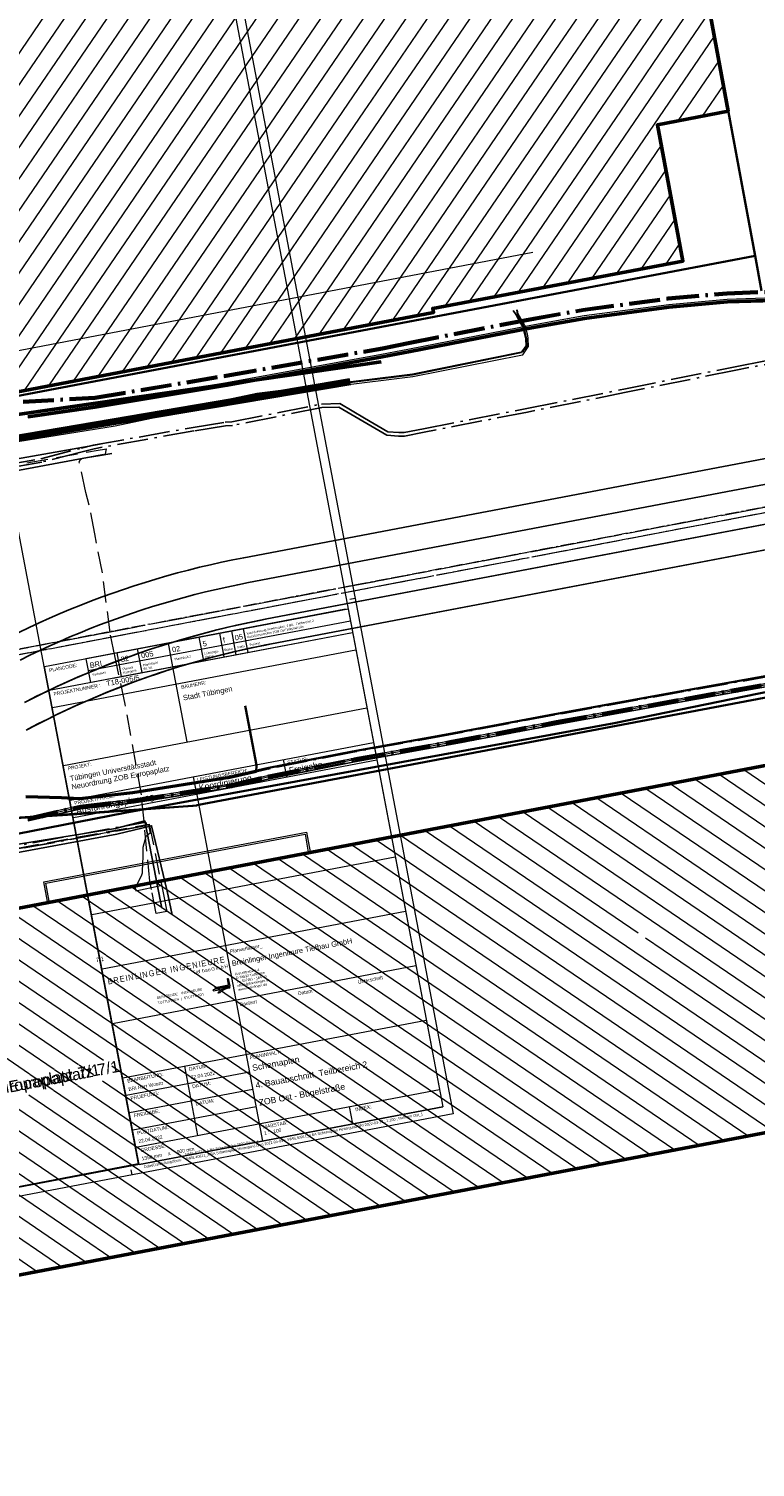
# Model space of a CAD drawing. Extents: x 3503752 to 3504470, y 5375172 to 5375556.
# Tile 71 of 77: x 3504327 to 3504368, y 5375370 to 5375452. Entities that reach past the tile are written whole.
import ezdxf

# ---------------------------------------------------------------- set-up
doc = ezdxf.new("R2010")
doc.units = 0
doc.header["$MEASUREMENT"] = 0
for name, pattern in [('2', [3.4, 1.2, -0.5, 1.2, -0.5]), ('202', [2.64, 1.75, -0.38, 0.13, -0.38]), ('239', [2.09, 0.75, -0.18, 0.75, -0.18, 0.05, -0.18]), ('38', [5.5, 4, -0.5, 0.5, -0.5]), ('85', [2.7501, 2.0001, -0.25, 0.25, -0.25])]:
    doc.linetypes.add(name, pattern=pattern)
for name, color, linetype in [('$_LISY_$_TMP', 7, 'Continuous'), ('1WB_LICHT_KSR', 7, 'Continuous'), ('2WP_TELEKO_WEITE', 7, 'Continuous'), ('4WB_BELEUCHTUNG', 7, 'Continuous'), ('4WB_BESTAND_1_BA', 7, 'Continuous'), ('4WB_FW_KABEL', 7, 'Continuous'), ('4WB_FW_LEITUNG', 7, 'Continuous'), ('4WB_FW_SCHUTZROH', 7, 'Continuous'), ('4WB_KANALISATION', 7, 'Continuous'), ('4WB_ST_NS', 7, 'Continuous'), ('4WB_SWT_KABEL_TK', 7, 'Continuous'), ('4WP_KANCAD', 7, 'Continuous'), ('_4WP_DB_KAB_ABBR', 7, 'Continuous'), ('_4WP_KANCAD', 7, 'Continuous'), ('_4WP_TELEKOM', 7, 'Continuous'), ('_OST_1__CLIPPING', 7, 'Continuous'), ('_OST_1STEMPEL1', 7, 'Continuous'), ('_PLANUNGSTRBAHN', 7, 'Continuous'), ('AUSSCHNITT_OST_1', 7, 'Continuous'), ('K_FLURSTUECKE', 7, 'Continuous'), ('K_GEBAEUDE', 7, 'Continuous'), ('K_HAUSNUMMER', 7, 'Continuous'), ('K_SCHRAFFUR', 7, 'Continuous'), ('V_FAHRBAHNRAND', 7, 'Continuous'), ('V_GEB_UDE', 7, 'Continuous'), ('V_LICHTSCHACHT', 7, 'Continuous'), ('WB_HAUSNUMMERN', 7, 'Continuous')]:
    doc.layers.add(name, color=color, linetype=linetype)
doc.styles.add('462', font='ARIAL.TTF', dxfattribs={"width": 0.75, "height": 0.25})
doc.styles.add('466', font='ARIAL.TTF', dxfattribs={"height": 0.65})
doc.styles.add('467', font='ARIAL.TTF', dxfattribs={"height": 0.65})
doc.styles.add('558', font='ARIAL.TTF', dxfattribs={"height": 0.2})
doc.styles.add('559', font='ARIAL.TTF', dxfattribs={"height": 0.2})
doc.styles.add('560', font='ARIAL.TTF', dxfattribs={"height": 0.35})
doc.styles.add('561', font='ARIAL.TTF', dxfattribs={"height": 0.2})
doc.styles.add('562', font='ARIAL.TTF', dxfattribs={"height": 0.35})
doc.styles.add('563', font='ARIAL.TTF', dxfattribs={"height": 0.15})
doc.styles.add('564', font='ARIAL.TTF', dxfattribs={"height": 0.3})
doc.styles.add('565', font='ARIAL.TTF', dxfattribs={"height": 0.13})
doc.styles.add('566', font='ARIAL.TTF', dxfattribs={"height": 0.2})
doc.styles.add('567', font='ARIAL.TTF', dxfattribs={"height": 0.2})
doc.styles.add('568', font='ARIAL.TTF', dxfattribs={"width": 0.8, "height": 0.14})
doc.styles.add('569', font='ARIAL.TTF', dxfattribs={"width": 0.8, "height": 0.14})
doc.styles.add('570', font='ARIAL.TTF', dxfattribs={"width": 0.8, "height": 0.34})
doc.styles.add('571', font='ARIAL.TTF', dxfattribs={"width": 0.8, "height": 0.34})
doc.styles.add('572', font='ARIAL.TTF', dxfattribs={"width": 0.8, "height": 0.192})
doc.styles.add('573', font='ARIAL.TTF', dxfattribs={"height": 0.3})

# ---------------------------------------------------------------- blocks, each defined once
blk = doc.blocks.new('_X73')
at = {"color": 252, "linetype": 'Continuous', "lineweight": 13}
for p, q in [((30.509, 5.758), (22.832, -5.5)), ((31.898, 6.02), (24.223, -5.235)), ((33.287, 6.283), (25.615, -4.97)), ((26.342, 4.972), (8.717, -20.876)), ((27.731, 5.234), (10.108, -20.611)), ((29.12, 5.496), (21.441, -5.765)), ((33.927, 5.445), (27.006, -4.705)), ((22.174, 4.185), (4.543, -21.672)), ((23.563, 4.447), (5.934, -21.407)), ((24.953, 4.71), (7.325, -21.142)), ((19.396, 3.661), (1.761, -22.202)), ((20.785, 3.923), (3.152, -21.937)), ((18.007, 3.399), (13.544, -3.146)), ((34.192, 4.059), (28.397, -4.439)), ((16.618, 3.136), (-1.022, -22.733)), ((13.84, 2.612), (-0.864, -18.952)), ((15.229, 2.874), (-0.37, -20.001)), ((34.456, 2.672), (29.788, -4.174)), ((9.672, 1.826), (-6.139, -21.362)), ((11.061, 2.088), (-3.646, -19.482)), ((12.45, 2.35), (-2.255, -19.217)), ((5.505, 1.039), (-9.45, -20.893)), ((6.894, 1.301), (-8.918, -21.887)), ((8.283, 1.563), (-7.528, -21.624)), ((34.721, 1.286), (31.179, -3.909)), ((36.913, 0.95), (33.962, -3.379)), ((38.304, 1.214), (35.353, -3.113)), ((39.694, 1.478), (36.744, -2.848)), ((4.116, 0.777), (-6.299, -14.497)), ((35.523, 0.686), (32.571, -3.644)), ((40.348, 0.662), (37.42, -3.631)), ((40.606, -0.735), (29.765, -16.634)), ((40.864, -2.132), (31.154, -16.371)), ((13.544, -3.146), (13.44, -3.299)), ((35.353, -3.113), (33.616, -5.661)), ((36.744, -2.848), (35.007, -5.396)), ((13.44, -3.299), (0.369, -22.468)), ((31.179, -3.909), (29.442, -6.457)), ((32.571, -3.644), (30.833, -6.192)), ((33.962, -3.379), (32.224, -5.927)), ((37.42, -3.631), (36.398, -5.131)), ((41.122, -3.529), (38.796, -6.939)), ((27.006, -4.705), (25.268, -7.252)), ((28.397, -4.439), (26.66, -6.987)), ((29.788, -4.174), (28.051, -6.722)), ((22.832, -5.5), (21.297, -7.751)), ((24.223, -5.235), (22.486, -7.783)), ((25.615, -4.97), (23.877, -7.518)), ((33.616, -5.661), (25.596, -17.422)), ((35.007, -5.396), (26.986, -17.159)), ((36.398, -5.131), (28.375, -16.896)), ((41.38, -4.925), (40.189, -6.671)), ((21.033, -6.364), (11.499, -20.346)), ((21.441, -5.765), (21.033, -6.364)), ((29.442, -6.457), (21.237, -18.49)), ((30.833, -6.192), (22.628, -18.224)), ((32.224, -5.927), (24.02, -17.959)), ((41.637, -6.322), (41.582, -6.403)), ((25.268, -7.252), (17.064, -19.285)), ((26.66, -6.987), (18.455, -19.02)), ((28.051, -6.722), (19.846, -18.755)), ((21.297, -7.751), (12.89, -20.081)), ((22.486, -7.783), (14.281, -19.816)), ((23.877, -7.518), (15.672, -19.55)), ((37.864, -8.306), (32.544, -16.108)), ((38.124, -9.699), (33.933, -15.845)), ((38.385, -11.093), (35.323, -15.582)), ((38.645, -12.486), (36.713, -15.32)), ((38.905, -13.879), (38.102, -15.057))]:
    blk.add_line(p, q, dxfattribs=at)
blk = doc.blocks.new('_X74')
at = {"color": 252, "linetype": 'Continuous', "lineweight": 13}
for p, q in [((48.007, 9.16), (71.883, -7.077)), ((43.841, 8.366), (54.884, 0.856)), ((45.23, 8.63), (69.105, -7.606)), ((46.618, 8.895), (70.494, -7.341)), ((39.675, 7.571), (50.717, 0.061)), ((41.064, 7.836), (52.106, 0.326)), ((42.453, 8.101), (53.495, 0.591)), ((35.509, 6.776), (59.38, -9.458)), ((36.898, 7.041), (60.769, -9.193)), ((38.287, 7.306), (50.353, -0.9)), ((29.955, 5.716), (53.823, -10.516)), ((31.343, 5.981), (55.212, -10.252)), ((32.732, 6.246), (42.029, -0.077)), ((34.121, 6.511), (57.991, -9.722)), ((25.789, 4.921), (49.655, -11.31)), ((27.178, 5.186), (51.044, -11.045)), ((28.566, 5.451), (52.434, -10.781)), ((21.623, 4.126), (45.487, -12.103)), ((23.012, 4.391), (46.877, -11.839)), ((24.4, 4.656), (48.266, -11.574)), ((17.457, 3.331), (41.32, -12.897)), ((18.846, 3.596), (42.709, -12.633)), ((20.234, 3.861), (44.098, -12.368)), ((13.291, 2.536), (24.082, -4.802)), ((14.68, 2.801), (25.471, -4.538)), ((16.069, 3.066), (26.86, -4.273)), ((9.125, 1.741), (32.984, -14.484)), ((10.514, 2.006), (21.962, -5.779)), ((11.903, 2.271), (22.693, -5.067)), ((4.959, 0.946), (28.816, -15.278)), ((6.348, 1.211), (30.206, -15.014)), ((7.737, 1.476), (11.863, -1.33)), ((0.794, 0.151), (11.734, -7.289)), ((2.182, 0.416), (26.038, -15.807)), ((3.571, 0.681), (27.427, -15.543)), ((0.113, -0.595), (10.32, -7.537)), ((42.438, -0.355), (56.601, -9.987)), ((11.876, -1.338), (31.595, -14.749)), ((0.377, -1.984), (8.931, -7.802)), ((0.641, -3.373), (7.542, -8.066)), ((24.082, -4.802), (25.412, -5.707)), ((25.471, -4.538), (26.801, -5.442)), ((26.86, -4.273), (27.256, -4.542)), ((27.256, -4.542), (39.93, -13.162)), ((22.693, -5.067), (24.023, -5.972)), ((26.801, -5.442), (38.541, -13.426)), ((21.962, -5.779), (22.634, -6.236)), ((22.634, -6.236), (34.373, -14.22)), ((24.023, -5.972), (35.763, -13.955)), ((25.412, -5.707), (37.152, -13.691)), ((1.433, -7.54), (16.313, -17.659)), ((7.567, -8.083), (8.872, -8.971)), ((8.956, -7.818), (10.261, -8.706)), ((10.345, -7.554), (11.16, -8.108)), ((12.195, -7.602), (24.649, -16.072)), ((1.698, -8.929), (14.924, -17.924)), ((10.286, -8.723), (21.87, -16.601)), ((11.675, -8.458), (23.259, -16.336)), ((6.095, -9.5), (17.702, -17.394)), ((7.508, -9.252), (19.092, -17.13)), ((8.897, -8.988), (20.481, -16.865)), ((1.962, -10.318), (13.535, -18.188)), ((2.226, -11.707), (12.145, -18.453)), ((2.49, -13.095), (10.756, -18.717)), ((2.754, -14.484), (9.367, -18.982)), ((3.018, -15.873), (7.978, -19.246))]:
    blk.add_line(p, q, dxfattribs=at)

msp = doc.modelspace()

# ---------------------------------------------------------------- linework, layer by layer
at = {"layer": '$_LISY_$_TMP', "color": 7, "linetype": 'Continuous', "lineweight": 13}
msp.add_polyline3d([(3504327.727, 5375402.36, 327.82), (3504327.538, 5375403.377, 0), (3504342.221, 5375406.154, 0), (3504342.406, 5375405.131, 327.817)], dxfattribs=at)
at = {"layer": '1WB_LICHT_KSR', "color": 190, "linetype": 'Continuous', "lineweight": 35}
for points in [[(3504371.349, 5375415.645), (3504363.657, 5375414.275), (3504356.368, 5375412.955), (3504350.352, 5375411.825), (3504344.916, 5375410.845), (3504340.082, 5375409.886), (3504337.95, 5375409.395), (3504332.454, 5375408.532), (3504329.441, 5375408.192), (3504328.431, 5375408.242), (3504326.408, 5375408.302)], [(3504338.835, 5375413.427), (3504338.862, 5375413.228), (3504339.465, 5375410.055), (3504339.445, 5375409.688), (3504337.96, 5375409.346), (3504332.461, 5375408.482), (3504329.447, 5375408.142), (3504328.43, 5375408.192), (3504326.411, 5375408.252)]]:
    msp.add_lwpolyline(points, dxfattribs=at)
at = {"layer": '2WP_TELEKO_WEITE', "color": 114, "linetype": 'Continuous', "lineweight": 50}
for p, q in [((3504317.55, 5375427.067), (3504344.789, 5375431.672)), ((3504317.57, 5375427.172), (3504344.772, 5375431.77)), ((3504317.59, 5375427.277), (3504344.755, 5375431.869))]:
    msp.add_line(p, q, dxfattribs=at)
at = {"layer": '4WB_BELEUCHTUNG', "color": 190, "linetype": 'Continuous', "lineweight": 35}
msp.add_lwpolyline([(3504338.835, 5375413.427), (3504338.862, 5375413.228), (3504339.465, 5375410.055), (3504339.445, 5375409.688), (3504337.96, 5375409.346), (3504332.461, 5375408.482), (3504329.447, 5375408.142), (3504328.43, 5375408.192), (3504326.411, 5375408.252)], dxfattribs=at)
at = {"layer": '4WB_BESTAND_1_BA', "color": 250, "linetype": '202', "lineweight": 25}
for points in [[(3504326.245, 5375430.712), (3504330.306, 5375430.927), (3504337.724, 5375432.177), (3504346.598, 5375433.727), (3504348.059, 5375434.031), (3504354.95, 5375435.371), (3504357.964, 5375435.901), (3504362.781, 5375436.547), (3504366.123, 5375436.847), (3504368.795, 5375436.937)], [(3504326.245, 5375430.662), (3504330.314, 5375430.878), (3504337.732, 5375432.128), (3504346.607, 5375433.678), (3504348.069, 5375433.982), (3504354.959, 5375435.322), (3504357.972, 5375435.852), (3504362.787, 5375436.497), (3504366.126, 5375436.797), (3504368.797, 5375436.887)], [(3504326.245, 5375430.612), (3504330.322, 5375430.829), (3504337.74, 5375432.079), (3504346.616, 5375433.629), (3504348.079, 5375433.933), (3504354.968, 5375435.273), (3504357.98, 5375435.803), (3504362.793, 5375436.447), (3504366.129, 5375436.747), (3504368.799, 5375436.837)], [(3504326.245, 5375430.562), (3504330.33, 5375430.78), (3504337.748, 5375432.03), (3504346.625, 5375433.58), (3504348.089, 5375433.884), (3504354.977, 5375435.224), (3504357.988, 5375435.754), (3504362.799, 5375436.397), (3504366.132, 5375436.697), (3504368.801, 5375436.787)], [(3504371.358, 5375415.596), (3504363.666, 5375414.226), (3504356.377, 5375412.906), (3504350.361, 5375411.776), (3504344.925, 5375410.796), (3504340.092, 5375409.837), (3504337.96, 5375409.346), (3504332.461, 5375408.482), (3504329.447, 5375408.142), (3504328.43, 5375408.192), (3504326.411, 5375408.252)], [(3504326.489, 5375407.105), (3504329.481, 5375407.788), (3504332.51, 5375408.132), (3504338.03, 5375409.003), (3504340.162, 5375409.494), (3504344.988, 5375410.453), (3504350.424, 5375411.433), (3504356.44, 5375412.563), (3504363.729, 5375413.883), (3504371.421, 5375415.253)], [(3504326.498, 5375407.056), (3504329.489, 5375407.739), (3504332.517, 5375408.082), (3504338.04, 5375408.954), (3504340.172, 5375409.445), (3504344.997, 5375410.404), (3504350.433, 5375411.384), (3504356.449, 5375412.514), (3504363.738, 5375413.834), (3504371.43, 5375415.204)], [(3504326.516, 5375406.958), (3504329.505, 5375407.641), (3504332.531, 5375407.982), (3504338.06, 5375408.856), (3504340.192, 5375409.347), (3504345.015, 5375410.306), (3504350.451, 5375411.286), (3504356.467, 5375412.416), (3504363.756, 5375413.736), (3504371.448, 5375415.106)], [(3504371.457, 5375415.057), (3504363.765, 5375413.687), (3504356.476, 5375412.367), (3504350.46, 5375411.237), (3504345.024, 5375410.257), (3504340.202, 5375409.298), (3504338.07, 5375408.807), (3504332.538, 5375407.932), (3504329.513, 5375407.592), (3504326.525, 5375406.909)]]:
    msp.add_lwpolyline(points, dxfattribs=at)
at = {"layer": '4WB_BESTAND_1_BA', "color": 116, "linetype": 'Continuous', "lineweight": 13}
for points in [[(3504326.503, 5375429.936), (3504330.302, 5375430.494), (3504337.783, 5375431.734), (3504346.557, 5375433.333), (3504348.14, 5375433.639), (3504355.022, 5375434.979), (3504358.029, 5375435.51), (3504362.83, 5375436.146), (3504366.147, 5375436.447), (3504368.81, 5375436.537)], [(3504368.82, 5375436.337), (3504366.159, 5375436.247), (3504362.852, 5375435.948), (3504358.059, 5375435.312), (3504355.058, 5375434.783), (3504348.178, 5375433.443), (3504346.593, 5375433.137), (3504337.817, 5375431.536), (3504330.332, 5375430.296), (3504326.531, 5375429.738)], [(3504326.489, 5375407.105), (3504329.48, 5375407.789), (3504332.511, 5375408.131), (3504338.031, 5375409.003), (3504340.161, 5375409.494), (3504344.987, 5375410.453), (3504350.424, 5375411.433), (3504356.44, 5375412.563), (3504363.729, 5375413.883), (3504371.421, 5375415.253)], [(3504371.457, 5375415.057), (3504363.765, 5375413.687), (3504356.476, 5375412.367), (3504350.46, 5375411.237), (3504345.025, 5375410.257), (3504340.203, 5375409.298), (3504338.069, 5375408.807), (3504332.537, 5375407.933), (3504329.514, 5375407.591), (3504326.525, 5375406.909)]]:
    msp.add_lwpolyline(points, dxfattribs=at)
at = {"layer": '4WB_BESTAND_1_BA', "color": 251, "linetype": 'Continuous', "lineweight": 13}
for points in [[(3504368.815, 5375436.437), (3504366.153, 5375436.347), (3504362.841, 5375436.047), (3504358.044, 5375435.411), (3504355.04, 5375434.881), (3504348.159, 5375433.541), (3504346.575, 5375433.235), (3504337.8, 5375431.635), (3504330.317, 5375430.395), (3504326.517, 5375429.837)], [(3504371.439, 5375415.155), (3504363.747, 5375413.785), (3504356.458, 5375412.465), (3504350.442, 5375411.335), (3504345.006, 5375410.355), (3504340.182, 5375409.396), (3504338.05, 5375408.905), (3504332.524, 5375408.032), (3504329.497, 5375407.69), (3504326.507, 5375407.007)]]:
    msp.add_lwpolyline(points, dxfattribs=at)
at = {"layer": '4WB_BESTAND_1_BA', "color": 190, "linetype": 'Continuous', "lineweight": 35}
for points in [[(3504368.817, 5375436.387), (3504366.156, 5375436.297), (3504362.847, 5375435.997), (3504358.052, 5375435.362), (3504355.049, 5375434.832), (3504348.169, 5375433.492), (3504346.584, 5375433.186), (3504337.809, 5375431.586), (3504330.325, 5375430.346), (3504326.523, 5375429.787)], [(3504368.819, 5375436.337), (3504366.159, 5375436.247), (3504362.853, 5375435.947), (3504358.06, 5375435.313), (3504355.058, 5375434.783), (3504348.179, 5375433.443), (3504346.593, 5375433.137), (3504337.818, 5375431.537), (3504330.333, 5375430.297), (3504326.529, 5375429.737)]]:
    msp.add_lwpolyline(points, dxfattribs=at)
at = {"layer": '4WB_BESTAND_1_BA', "color": 35, "linetype": 'Continuous', "lineweight": 13}
for points in [[(3504325.448, 5375428.444), (3504331.428, 5375429.414), (3504339.497, 5375431.114), (3504348.306, 5375432.207), (3504354.466, 5375433.467), (3504354.587, 5375433.488), (3504354.636, 5375433.565), (3504354.742, 5375433.71), (3504354.799, 5375433.789), (3504354.78, 5375434.198), (3504354.59, 5375435.005), (3504354.456, 5375435.255), (3504354.256, 5375435.6), (3504354.213, 5375435.837)], [(3504325.471, 5375428.306), (3504331.454, 5375429.276), (3504339.52, 5375430.976), (3504348.325, 5375432.067), (3504354.439, 5375433.278), (3504354.553, 5375433.298), (3504354.832, 5375433.682), (3504354.89, 5375433.762), (3504354.889, 5375433.785), (3504354.87, 5375434.202), (3504354.867, 5375434.26), (3504354.82, 5375434.462), (3504354.774, 5375434.658), (3504354.728, 5375434.853), (3504354.678, 5375434.946), (3504354.304, 5375435.617), (3504354.262, 5375435.846)]]:
    msp.add_lwpolyline(points, dxfattribs=at)
at = {"layer": '4WB_BESTAND_1_BA', "color": 1, "linetype": 'Continuous', "lineweight": 25}
msp.add_lwpolyline([(3504325.454, 5375428.404), (3504331.435, 5375429.375), (3504339.504, 5375431.075), (3504348.312, 5375432.167), (3504354.476, 5375433.427), (3504354.526, 5375433.497), (3504354.628, 5375433.638), (3504354.636, 5375433.649), (3504354.692, 5375433.726), (3504354.748, 5375433.802), (3504354.73, 5375434.196), (3504354.674, 5375434.428), (3504354.636, 5375434.594), (3504354.58, 5375434.833), (3504354.51, 5375434.963), (3504354.177, 5375435.556), (3504354.021, 5375435.799)], dxfattribs=at)
at = {"layer": '4WB_BESTAND_1_BA', "color": 3, "linetype": 'Continuous', "lineweight": 25}
msp.add_lwpolyline([(3504371.457, 5375415.057), (3504363.765, 5375413.687), (3504356.476, 5375412.367), (3504350.46, 5375411.237), (3504345.024, 5375410.257), (3504340.202, 5375409.298), (3504338.07, 5375408.807), (3504332.538, 5375407.932), (3504329.513, 5375407.592), (3504326.525, 5375406.909)], dxfattribs=at)
at = {"layer": '4WB_FW_KABEL', "color": 40, "linetype": '2', "lineweight": 18}
for points in [[(3504289.152, 5375436.172), (3504289.872, 5375436.302), (3504296.699, 5375437.587), (3504297.385, 5375437.707), (3504297.613, 5375437.637), (3504297.731, 5375437.407), (3504297.832, 5375436.812), (3504299.942, 5375424.982), (3504300.195, 5375423.447), (3504300.329, 5375422.833), (3504300.653, 5375422.577), (3504301.38, 5375422.707), (3504306.339, 5375423.527), (3504318.102, 5375425.657), (3504329.949, 5375427.797), (3504330.391, 5375427.868), (3504330.973, 5375427.977)], [(3504324.258, 5375405.063), (3504333.388, 5375406.73), (3504334.218, 5375402.641), (3504334.393, 5375401.78), (3504333.783, 5375401.662), (3504333.523, 5375403.028), (3504333.432, 5375403.504), (3504332.953, 5375408.386), (3504332.035, 5375413.512), (3504331.443, 5375416.254), (3504331.173, 5375417.577), (3504330.737, 5375420.954), (3504330.307, 5375423.163), (3504329.992, 5375424.782), (3504329.798, 5375425.497), (3504329.426, 5375427.237), (3504329.499, 5375427.361), (3504329.619, 5375427.447), (3504330.911, 5375427.692), (3504330.973, 5375427.977)]]:
    msp.add_lwpolyline(points, dxfattribs=at)
at = {"layer": '4WB_FW_LEITUNG', "color": 40, "linetype": 'Continuous', "lineweight": 25}
for points in [[(3504330.662, 5375428.257), (3504329.993, 5375428.117), (3504318.098, 5375426.017), (3504306.352, 5375423.849), (3504306.343, 5375423.847)], [(3504331.283, 5375427.697), (3504330.612, 5375427.59), (3504329.904, 5375427.477), (3504318.106, 5375425.297), (3504306.344, 5375423.209), (3504306.335, 5375423.207)], [(3504296.592, 5375389.234), (3504296.172, 5375391.444), (3504295.571, 5375394.554), (3504300.528, 5375395.516), (3504307.723, 5375396.894), (3504309.895, 5375397.308), (3504314.295, 5375403.542), (3504324.214, 5375405.309), (3504331.49, 5375406.477), (3504333.148, 5375406.907), (3504334.023, 5375402.346), (3504334.098, 5375401.975)], [(3504297.083, 5375389.328), (3504296.662, 5375391.538), (3504296.157, 5375394.158), (3504300.623, 5375395.025), (3504307.817, 5375396.403), (3504310.187, 5375396.855), (3504314.585, 5375403.086), (3504324.303, 5375404.817), (3504331.56, 5375406.157), (3504333.529, 5375406.637), (3504334.414, 5375402.936), (3504334.688, 5375401.585)]]:
    msp.add_lwpolyline(points, dxfattribs=at)
at = {"layer": '4WB_FW_SCHUTZROH', "color": 250, "linetype": '202', "lineweight": 25}
for points in [[(3504305.707, 5375423.444), (3504306.963, 5375423.742), (3504318.084, 5375425.755), (3504320, 5375426.102), (3504327.26, 5375427.413), (3504329.547, 5375428.001), (3504330.223, 5375428.173), (3504335.884, 5375429.184), (3504337.688, 5375429.473), (3504338.079, 5375429.495), (3504343.146, 5375430.506), (3504344.19, 5375430.528), (3504345.595, 5375429.713), (3504346.918, 5375428.935), (3504347.53, 5375428.887), (3504347.837, 5375428.889), (3504348.937, 5375429.103), (3504354.795, 5375430.249), (3504360.369, 5375431.365), (3504366.594, 5375432.621), (3504372.503, 5375433.761)], [(3504372.543, 5375433.565), (3504366.632, 5375432.425), (3504360.409, 5375431.169), (3504354.833, 5375430.053), (3504348.975, 5375428.907), (3504347.857, 5375428.689), (3504347.522, 5375428.687), (3504346.856, 5375428.739), (3504345.495, 5375429.541), (3504344.138, 5375430.326), (3504343.168, 5375430.306), (3504338.105, 5375429.297), (3504337.71, 5375429.273), (3504335.918, 5375428.986), (3504330.265, 5375427.977), (3504329.597, 5375427.807), (3504327.302, 5375427.217), (3504320.036, 5375425.906), (3504318.12, 5375425.559), (3504307.003, 5375423.546), (3504305.753, 5375423.25), (3504305.707, 5375423.444)], [(3504295.801, 5375394.487), (3504300.504, 5375395.4), (3504307.706, 5375396.778), (3504309.941, 5375397.203), (3504314.271, 5375403.321), (3504314.352, 5375403.435), (3504324.207, 5375405.197), (3504333.193, 5375406.836), (3504333.229, 5375406.64), (3504324.243, 5375405.001), (3504314.468, 5375403.253), (3504314.433, 5375403.205), (3504310.058, 5375397.02), (3504309.983, 5375397.008), (3504307.744, 5375396.582), (3504300.542, 5375395.204), (3504295.839, 5375394.291), (3504295.801, 5375394.487)]]:
    msp.add_lwpolyline(points, dxfattribs=at)
at = {"layer": '4WB_KANALISATION', "color": 7, "linetype": '85', "lineweight": 18}
for p, q in [((3504317.191, 5375414.952), (3504381.492, 5375427.187)), ((3504317.247, 5375414.657), (3504381.548, 5375426.892))]:
    msp.add_line(p, q, dxfattribs=at)
at = {"layer": '4WB_ST_NS', "color": 3, "linetype": 'Continuous', "lineweight": 25}
msp.add_lwpolyline([(3504371.457, 5375415.057), (3504363.765, 5375413.687), (3504356.476, 5375412.367), (3504350.46, 5375411.237), (3504345.024, 5375410.257), (3504340.202, 5375409.298), (3504338.07, 5375408.807), (3504332.538, 5375407.932), (3504329.513, 5375407.592), (3504326.525, 5375406.909)], dxfattribs=at)
at = {"layer": '4WB_SWT_KABEL_TK', "color": 35, "linetype": 'Continuous', "lineweight": 13}
msp.add_lwpolyline([(3504296.743, 5375389.979), (3504296.691, 5375390.27), (3504295.938, 5375394.198), (3504295.914, 5375394.325), (3504300.538, 5375395.224), (3504307.74, 5375396.602), (3504309.98, 5375397.027), (3504310.047, 5375397.04), (3504314.417, 5375403.217), (3504314.456, 5375403.271), (3504324.239, 5375405.02), (3504333.225, 5375406.66), (3504333.354, 5375406.684), (3504333.449, 5375406.217), (3504333.2, 5375406.017), (3504333.037, 5375405.397), (3504333.03, 5375404.767), (3504333.017, 5375404.617), (3504332.984, 5375403.946), (3504332.94, 5375403.783), (3504332.718, 5375403.35), (3504332.604, 5375403.127), (3504332.637, 5375402.955), (3504334.058, 5375403.242)], dxfattribs=at)
at = {"layer": '4WP_KANCAD', "color": 7, "linetype": '38', "lineweight": 18}
for p, q in [((3504317.191, 5375414.952), (3504381.492, 5375427.187)), ((3504317.247, 5375414.657), (3504381.548, 5375426.892))]:
    msp.add_line(p, q, dxfattribs=at)
at = {"layer": '_4WP_DB_KAB_ABBR', "color": 30, "linetype": 'Continuous', "lineweight": 35}
msp.add_lwpolyline([(3504420.495, 5375403.732), (3504413.655, 5375409.988), (3504406.374, 5375416.834), (3504397.001, 5375418.41), (3504393.783, 5375418.578), (3504390.83, 5375418.449), (3504388.983, 5375418.2), (3504379.708, 5375416.47), (3504376.134, 5375415.794), (3504359.728, 5375412.447), (3504332.005, 5375407.355), (3504301.486, 5375401.403), (3504264.232, 5375394.56), (3504239.291, 5375390.439), (3504216.767, 5375386.186), (3504199.66, 5375382.96), (3504171.801, 5375377.8)], dxfattribs=at)
at = {"layer": '_4WP_KANCAD', "color": 7, "linetype": '239', "lineweight": 18}
msp.add_lwpolyline([(3504317.247, 5375414.657), (3504381.548, 5375426.892), (3504381.492, 5375427.187), (3504317.191, 5375414.952)], dxfattribs=at)
at = {"layer": '_4WP_TELEKOM', "color": 114, "linetype": 'Continuous', "lineweight": 50}
msp.add_lwpolyline([(3504346.54, 5375432.886), (3504322.268, 5375429.379), (3504318.639, 5375427.268), (3504314.469, 5375426.174), (3504312.632, 5375426.743), (3504310.677, 5375427.391), (3504307.429, 5375430.033), (3504304.883, 5375443.494)], dxfattribs=at)
msp.add_lwpolyline([(3504346.54, 5375432.886), (3504322.268, 5375429.379), (3504318.639, 5375427.268), (3504314.469, 5375426.174), (3504312.632, 5375426.743), (3504310.677, 5375427.391), (3504307.429, 5375430.033), (3504304.883, 5375443.494)], dxfattribs=at)
at = {"layer": '_OST_1__CLIPPING', "color": 7, "linetype": 'Continuous', "lineweight": 13}
for p, q in [((3504316.166, 5375474.828), (3504332.77, 5375387.492)), ((3504332.77, 5375387.492), (3504220.382, 5375366.127))]:
    msp.add_line(p, q, dxfattribs=at)
at = {"layer": '_OST_1STEMPEL1', "color": 7, "linetype": 'Continuous', "lineweight": 13}
for p, q in [((3504327.468, 5375415.647), (3504344.661, 5375418.915)), ((3504344.52, 5375418.889), (3504329.801, 5375416.09)), ((3504344.661, 5375418.915), (3504350.021, 5375390.72)), ((3504327.723, 5375414.305), (3504344.916, 5375417.573)), ((3504344.793, 5375418.221), (3504329.933, 5375415.396)), ((3504330.197, 5375414.775), (3504344.916, 5375417.573)), ((3504331.358, 5375414.996), (3504344.915, 5375417.573)), ((3504331.359, 5375414.996), (3504344.916, 5375417.573)), ((3504337.367, 5375417.529), (3504337.622, 5375416.187)), ((3504338.045, 5375417.658), (3504338.3, 5375416.315)), ((3504338.723, 5375417.786), (3504338.978, 5375416.444)), ((3504334.459, 5375416.976), (3504334.714, 5375415.634)), ((3504336.208, 5375417.308), (3504336.463, 5375415.966)), ((3504327.91, 5375413.322), (3504345.102, 5375416.591)), ((3504329.802, 5375416.091), (3504330.057, 5375414.748)), ((3504331.551, 5375416.423), (3504331.806, 5375415.081)), ((3504331.551, 5375416.423), (3504331.806, 5375415.081)), ((3504332.71, 5375416.643), (3504332.965, 5375415.301)), ((3504332.828, 5375387.452), (3504327.468, 5375415.647)), ((3504334.714, 5375415.634), (3504335.524, 5375411.375)), ((3504328.533, 5375410.046), (3504345.725, 5375413.315)), ((3504328.906, 5375408.081), (3504346.099, 5375411.35)), ((3504329.093, 5375407.099), (3504346.286, 5375410.367)), ((3504341.185, 5375409.398), (3504340.998, 5375410.38)), ((3504336.084, 5375408.428), (3504335.897, 5375409.41)), ((3504336.016, 5375408.788), (3504337.127, 5375402.939)), ((3504330.136, 5375401.61), (3504347.329, 5375404.878)), ((3504337.127, 5375402.939), (3504339.819, 5375388.781)), ((3504330.722, 5375398.528), (3504347.915, 5375401.796)), ((3504331.308, 5375395.446), (3504348.501, 5375398.714)), ((3504331.894, 5375392.364), (3504349.087, 5375395.632)), ((3504332.081, 5375391.381), (3504339.072, 5375392.71)), ((3504335.39, 5375393.028), (3504336.137, 5375389.099)), ((3504332.268, 5375390.399), (3504339.259, 5375391.728)), ((3504332.641, 5375388.434), (3504349.834, 5375391.703)), ((3504332.455, 5375389.417), (3504339.445, 5375390.746)), ((3504332.828, 5375387.452), (3504350.021, 5375390.72)), ((3504344.92, 5375389.751), (3504344.733, 5375390.733))]:
    msp.add_line(p, q, dxfattribs=at)
at = {"layer": '_OST_1STEMPEL1', "color": 251, "linetype": 'Continuous', "lineweight": 13}
for p, q in [((3504337.819, 5375397.979), (3504337.873, 5375397.989)), ((3504337.819, 5375397.979), (3504337.873, 5375397.989)), ((3504337.887, 5375397.619), (3504337.819, 5375397.979)), ((3504337.887, 5375397.619), (3504337.819, 5375397.979)), ((3504337.873, 5375397.989), (3504337.952, 5375397.575)), ((3504337.873, 5375397.989), (3504337.952, 5375397.575)), ((3504337.126, 5375397.475), (3504337.887, 5375397.619)), ((3504337.126, 5375397.475), (3504337.887, 5375397.619)), ((3504337.137, 5375397.42), (3504337.126, 5375397.475)), ((3504337.137, 5375397.42), (3504337.126, 5375397.475)), ((3504337.952, 5375397.575), (3504337.137, 5375397.42)), ((3504337.952, 5375397.575), (3504337.137, 5375397.42)), ((3504337.952, 5375397.575), (3504337.952, 5375397.575))]:
    msp.add_line(p, q, dxfattribs=at)
at = {"layer": '_OST_1STEMPEL1', "color": 253, "linetype": 'Continuous', "lineweight": 13}
msp.add_line((3504337.029, 5375397.291), (3504337.019, 5375397.345), dxfattribs=at)
at = {"layer": '_OST_1STEMPEL1', "color": 145, "linetype": 'Continuous', "lineweight": 13}
msp.add_line((3504337.972, 5375397.47), (3504337.972, 5375397.47), dxfattribs=at)
at = {"layer": '_OST_1STEMPEL1', "color": 5, "linetype": 'Continuous', "lineweight": 13}
msp.add_polyline3d([(3504337.952, 5375397.575, 0), (3504337.137, 5375397.42, 0), (3504337.126, 5375397.475, 0), (3504337.887, 5375397.619, 0), (3504337.819, 5375397.979, 0), (3504337.873, 5375397.989, 0), (3504337.952, 5375397.575, 0)], dxfattribs=at)
at = {"layer": '_OST_1STEMPEL1', "color": 253, "linetype": 'Continuous', "lineweight": 13}
msp.add_polyline3d([(3504337.705, 5375397.46, 0), (3504337.794, 5375397.488, 0), (3504337.898, 5375397.512, 0), (3504337.019, 5375397.345, 0), (3504337.029, 5375397.291, 0), (3504337.551, 5375397.39, 0), (3504337.624, 5375397.427, 0), (3504337.705, 5375397.46, 0)], dxfattribs=at)
at = {"layer": '_OST_1STEMPEL1', "color": 143, "linetype": 'Continuous', "lineweight": 13}
msp.add_polyline3d([(3504337.556, 5375397.317, 0), (3504337.638, 5375397.366, 0), (3504337.733, 5375397.406, 0), (3504337.837, 5375397.439, 0), (3504337.949, 5375397.465, 0), (3504337.955, 5375397.466, 0), (3504337.966, 5375397.469, 0), (3504337.972, 5375397.47, 0), (3504337.551, 5375397.39, 0), (3504337.465, 5375397.336, 0), (3504337.393, 5375397.28, 0), (3504337.333, 5375397.225, 0), (3504337.285, 5375397.171, 0), (3504337.286, 5375397.172, 0), (3504337.29, 5375397.172, 0), (3504337.297, 5375397.174, 0), (3504337.306, 5375397.175, 0), (3504337.327, 5375397.179, 0), (3504337.352, 5375397.184, 0), (3504337.376, 5375397.189, 0), (3504337.398, 5375397.193, 0), (3504337.406, 5375397.194, 0), (3504337.413, 5375397.196, 0), (3504337.417, 5375397.196, 0), (3504337.419, 5375397.197, 0), (3504337.482, 5375397.26, 0), (3504337.556, 5375397.317, 0)], dxfattribs=at)
at = {"layer": '_OST_1STEMPEL1', "color": 145, "linetype": 'Continuous', "lineweight": 13}
for points in [[(3504337.962, 5375397.524, 0), (3504337.898, 5375397.512, 0), (3504337.794, 5375397.488, 0), (3504337.705, 5375397.46, 0), (3504337.624, 5375397.427, 0), (3504337.551, 5375397.39, 0), (3504337.972, 5375397.47, 0), (3504337.962, 5375397.524, 0)], [(3504337.898, 5375397.512, 0), (3504337.794, 5375397.488, 0), (3504337.705, 5375397.46, 0), (3504337.624, 5375397.427, 0), (3504337.551, 5375397.39, 0)], [(3504337.949, 5375397.465, 0), (3504337.955, 5375397.466, 0), (3504337.966, 5375397.469, 0), (3504337.972, 5375397.47, 0)]]:
    msp.add_polyline3d(points, dxfattribs=at)
at = {"layer": '_PLANUNGSTRBAHN', "color": 7, "linetype": 'Continuous', "lineweight": 25}
for points in [[(3504379.711, 5375429.589), (3504338.753, 5375421.806), (3504338.123, 5375421.683), (3504337.495, 5375421.551), (3504336.869, 5375421.411), (3504336.245, 5375421.264), (3504335.622, 5375421.108), (3504335.002, 5375420.945), (3504334.384, 5375420.774), (3504333.768, 5375420.595), (3504333.154, 5375420.408), (3504332.542, 5375420.214), (3504331.934, 5375420.012), (3504331.327, 5375419.802), (3504330.724, 5375419.584), (3504330.123, 5375419.359), (3504329.525, 5375419.127), (3504328.93, 5375418.886), (3504328.339, 5375418.639), (3504327.75, 5375418.383), (3504327.165, 5375418.121), (3504326.583, 5375417.851), (3504326.004, 5375417.573)], [(3504379.979, 5375428.18), (3504339.02, 5375420.397), (3504338.409, 5375420.276), (3504337.799, 5375420.148), (3504337.19, 5375420.013), (3504336.584, 5375419.869), (3504335.979, 5375419.718), (3504335.376, 5375419.56), (3504334.775, 5375419.393), (3504334.177, 5375419.22), (3504333.58, 5375419.038), (3504332.986, 5375418.849), (3504332.394, 5375418.653), (3504331.805, 5375418.449), (3504331.219, 5375418.237), (3504330.635, 5375418.019), (3504330.054, 5375417.793), (3504329.476, 5375417.559), (3504328.901, 5375417.318), (3504328.329, 5375417.07), (3504327.761, 5375416.815), (3504327.195, 5375416.553), (3504326.633, 5375416.283), (3504326.074, 5375416.007)], [(3504326.433, 5375413.671), (3504327.006, 5375413.96), (3504327.583, 5375414.241), (3504328.163, 5375414.515), (3504328.747, 5375414.781), (3504329.334, 5375415.04), (3504329.924, 5375415.292), (3504330.517, 5375415.536), (3504331.113, 5375415.772), (3504331.713, 5375416.001), (3504332.315, 5375416.223), (3504332.92, 5375416.436), (3504333.527, 5375416.643), (3504334.137, 5375416.841), (3504334.75, 5375417.032), (3504335.365, 5375417.214), (3504335.982, 5375417.39), (3504336.601, 5375417.557), (3504337.223, 5375417.716), (3504337.846, 5375417.868), (3504338.471, 5375418.012), (3504339.098, 5375418.147), (3504339.727, 5375418.275), (3504340.048, 5375418.337), (3504383.825, 5375426.656)], [(3504326.508, 5375412.091), (3504327.086, 5375412.394), (3504327.643, 5375412.674), (3504328.204, 5375412.947), (3504328.767, 5375413.213), (3504329.334, 5375413.472), (3504329.905, 5375413.724), (3504330.478, 5375413.968), (3504331.055, 5375414.205), (3504331.634, 5375414.435), (3504332.216, 5375414.658), (3504332.801, 5375414.873), (3504333.389, 5375415.08), (3504333.98, 5375415.281), (3504334.572, 5375415.473), (3504335.168, 5375415.659), (3504335.765, 5375415.836), (3504336.365, 5375416.007), (3504336.967, 5375416.169), (3504337.57, 5375416.324), (3504338.176, 5375416.471), (3504338.784, 5375416.611), (3504339.393, 5375416.743), (3504340.004, 5375416.867), (3504340.316, 5375416.928), (3504384.093, 5375425.246)], [(3504326.318, 5375413.612), (3504326.89, 5375413.902), (3504327.466, 5375414.185), (3504328.045, 5375414.46), (3504328.628, 5375414.728), (3504329.214, 5375414.988), (3504329.804, 5375415.241), (3504330.397, 5375415.487), (3504330.992, 5375415.725), (3504331.591, 5375415.955), (3504332.193, 5375416.178), (3504332.797, 5375416.394), (3504333.404, 5375416.601), (3504334.013, 5375416.801), (3504334.625, 5375416.994), (3504335.24, 5375417.178), (3504335.857, 5375417.355), (3504336.476, 5375417.524), (3504337.096, 5375417.685), (3504337.719, 5375417.838), (3504338.344, 5375417.983), (3504338.971, 5375418.12), (3504339.599, 5375418.25), (3504340.048, 5375418.337), (3504373.6, 5375424.713)], [(3504373.868, 5375423.303), (3504340.316, 5375416.928)], [(3504340.316, 5375416.928), (3504339.88, 5375416.843), (3504339.269, 5375416.717), (3504338.66, 5375416.583), (3504338.053, 5375416.442), (3504337.448, 5375416.293), (3504336.844, 5375416.137), (3504336.243, 5375415.973), (3504335.644, 5375415.801), (3504335.047, 5375415.622), (3504334.452, 5375415.435), (3504333.86, 5375415.241), (3504333.27, 5375415.039), (3504332.683, 5375414.83), (3504332.098, 5375414.613), (3504331.516, 5375414.389), (3504330.938, 5375414.158), (3504330.362, 5375413.919), (3504329.789, 5375413.673), (3504329.219, 5375413.42), (3504328.653, 5375413.16), (3504328.09, 5375412.892), (3504327.53, 5375412.618), (3504326.974, 5375412.336), (3504326.421, 5375412.047)]]:
    msp.add_lwpolyline(points, dxfattribs=at)
at = {"layer": 'AUSSCHNITT_OST_1', "color": 7, "linetype": 'Continuous', "lineweight": 13}
for p, q in [((3504333.796, 5375478.74), (3504350.605, 5375390.323)), ((3504333.398, 5375478.155), (3504350.02, 5375390.721)), ((3504345.058, 5375419.501), (3504344.763, 5375419.445)), ((3504350.02, 5375390.721), (3504220.343, 5375366.068)), ((3504350.605, 5375390.323), (3504217.98, 5375365.11)), ((3504332.43, 5375386.868), (3504332.374, 5375387.163))]:
    msp.add_line(p, q, dxfattribs=at)
at = {"layer": 'K_FLURSTUECKE', "color": 252, "linetype": 'Continuous', "lineweight": 35}
for p, q in [((3504364.72, 5375455.04), (3504367.72, 5375438.89)), ((3504364.723, 5375455.024), (3504367.702, 5375438.988)), ((3504319.768, 5375429.799), (3504367.72, 5375438.89)), ((3504367.72, 5375438.89), (3504319.768, 5375429.799)), ((3504319.768, 5375429.799), (3504367.622, 5375438.871)), ((3504367.622, 5375438.871), (3504319.768, 5375429.799)), ((3504367.72, 5375438.89), (3504368.09, 5375436.92)), ((3504390.06, 5375418.02), (3504336.088, 5375407.789)), ((3504336.088, 5375407.789), (3504390.06, 5375418.02)), ((3504389.962, 5375418.001), (3504336.088, 5375407.789)), ((3504336.088, 5375407.789), (3504389.962, 5375418.001)), ((3504335.89, 5375407.763), (3504317.99, 5375406.567)), ((3504317.99, 5375406.567), (3504335.89, 5375407.763)), ((3504335.89, 5375407.763), (3504317.99, 5375406.567)), ((3504317.99, 5375406.567), (3504335.89, 5375407.763)), ((3504319.198, 5375379.939), (3504397.81, 5375394.85)), ((3504397.81, 5375394.85), (3504319.198, 5375379.939)), ((3504319.198, 5375379.939), (3504397.712, 5375394.831)), ((3504397.712, 5375394.831), (3504319.198, 5375379.939))]:
    msp.add_line(p, q, dxfattribs=at)
at = {"layer": 'K_GEBAEUDE', "color": 252, "linetype": 'Continuous', "lineweight": 50}
for points in [[(3504324.54, 5375453.47), (3504358.29, 5375459.84), (3504359.4, 5375454.03), (3504363.98, 5375454.9), (3504364.72, 5375455.04), (3504366.19, 5375447.08), (3504362.19, 5375446.31), (3504363.63, 5375438.6), (3504349.46, 5375435.92), (3504349.5, 5375435.69), (3504320.49, 5375430.16), (3504320.05, 5375432.42), (3504315.29, 5375431.52), (3504314.68, 5375434.75), (3504309.93, 5375433.88), (3504302.12, 5375475.17), (3504302.4, 5375475.22), (3504301.52, 5375479.88), (3504301.23, 5375479.83), (3504297.19, 5375501.19)], [(3504324.54, 5375453.47), (3504358.29, 5375459.84), (3504359.4, 5375454.03), (3504363.98, 5375454.9), (3504364.72, 5375455.04), (3504366.19, 5375447.08), (3504362.19, 5375446.31), (3504363.63, 5375438.6), (3504349.46, 5375435.92), (3504349.5, 5375435.69), (3504320.49, 5375430.16), (3504320.05, 5375432.42), (3504315.29, 5375431.52), (3504314.68, 5375434.75), (3504309.93, 5375433.88), (3504302.12, 5375475.17), (3504302.4, 5375475.22), (3504301.52, 5375479.88), (3504301.23, 5375479.83), (3504297.19, 5375501.19)], [(3504319.07, 5375400.65), (3504386.78, 5375413.57), (3504387.27, 5375411.01), (3504392.96, 5375411.89), (3504393.1, 5375413.34), (3504406.58, 5375412.04), (3504406.08, 5375406.37), (3504410.03, 5375407.12), (3504410.01, 5375407.23), (3504410.64, 5375407.35), (3504412.52, 5375397.68), (3504322.88, 5375380.61), (3504319.07, 5375400.65)], [(3504319.07, 5375400.65), (3504386.78, 5375413.57), (3504387.27, 5375411.01), (3504392.96, 5375411.89), (3504393.1, 5375413.34), (3504406.58, 5375412.04), (3504406.08, 5375406.37), (3504410.03, 5375407.12), (3504410.01, 5375407.23), (3504410.64, 5375407.35), (3504412.52, 5375397.68), (3504322.88, 5375380.61), (3504319.07, 5375400.65)]]:
    msp.add_lwpolyline(points, dxfattribs=at)
at = {"layer": 'V_FAHRBAHNRAND', "color": 250, "linetype": 'Continuous', "lineweight": 35}
for p, q in [((3504328.76, 5375407.26, 321.336), (3504336.101, 5375407.785, 321.369)), ((3504328.76, 5375407.26, 321.336), (3504336.101, 5375407.785, 321.369)), ((3504323.022, 5375406.878, 321.338), (3504328.76, 5375407.26, 321.336)), ((3504323.022, 5375406.878, 321.338), (3504328.76, 5375407.26, 321.336))]:
    msp.add_line(p, q, dxfattribs=at)
at = {"layer": 'V_GEB_UDE', "color": 250, "linetype": 'Continuous', "lineweight": 13}
msp.add_line((3504315.289, 5375431.501, 321.222), (3504355.132, 5375439.097, 321.208), dxfattribs=at)
at = {"layer": 'V_LICHTSCHACHT', "color": 7, "linetype": 'Continuous', "lineweight": 13}
msp.add_polyline3d([(3504327.629, 5375402.342, 327.82), (3504327.422, 5375403.457, 327.822), (3504342.302, 5375406.271, 327.807), (3504342.504, 5375405.149, 327.817)], dxfattribs=at)

# ---------------------------------------------------------------- block references
at = {"layer": 'K_SCHRAFFUR'}
for name, p in [('_X73', (3504324.54, 5375453.47)), ('_X74', (3504319.07, 5375400.65))]:
    msp.add_blockref(name, p, dxfattribs=at)

# ---------------------------------------------------------------- texts
at = {"layer": '_OST_1STEMPEL1', "color": 7, "linetype": 'Continuous'}
for s, height, style, p in [('Koordinierung Schemaplan, 4 BA,  Teilbereich 2', 0.13, '565', (3504338.925, 5375417.456)), ('05', 0.3, '564', (3504338.266, 5375417.119)), ('Kabelschutzrohre ZOB Ost/ Bügelstraße', 0.13, '565', (3504338.963, 5375417.251)), ('02', 0.3, '564', (3504334.716, 5375416.444)), ('5', 0.3, '564', (3504336.448, 5375416.773)), ('f', 0.3, '564', (3504337.598, 5375416.992)), ('Status', 0.13, '565', (3504337.64, 5375416.512)), ('Index', 0.13, '565', (3504338.389, 5375416.668)), ('Freitext', 0.13, '565', (3504339.094, 5375416.802)), ('BRI', 0.3, '564', (3504330.051, 5375415.557)), ('32', 0.3, '564', (3504331.807, 5375415.891)), ('005', 0.3, '564', (3504332.965, 5375416.111)), ('Planinhalt/', 0.13, '565', (3504333.044, 5375415.653)), ('Planinhalt 2', 0.13, '565', (3504334.84, 5375415.99)), ('Leistungs-', 0.13, '565', (3504336.524, 5375416.313)), ('phase', 0.13, '565', (3504336.562, 5375416.108)), ('PLANCODE:', 0.2, '566', (3504327.74, 5375415.33)), ('Verfasser', 0.13, '565', (3504330.177, 5375415.114)), ('T18-005/5', 0.3, '564', (3504330.988, 5375414.528)), ('Planart/', 0.13, '565', (3504331.892, 5375415.434)), ('Kategorie', 0.13, '565', (3504331.93, 5375415.229)), ('lfd. Nr.', 0.13, '565', (3504333.082, 5375415.448)), ('PROJEKTNUMMER :', 0.2, '566', (3504327.996, 5375413.988)), ('BAUHERR:', 0.2, '566', (3504335.221, 5375414.38)), ('Stadt Tübingen', 0.3, '573', (3504335.333, 5375413.722)), ('PROJEKT:', 0.2, '566', (3504328.796, 5375409.773)), ('Tübingen Universitätsstadt', 0.3, '573', (3504328.929, 5375409.151)), ('STATUS:', 0.2, '567', (3504341.237, 5375410.101)), ('Freigabe', 0.35, '562', (3504341.348, 5375409.584)), ('Neuordnung ZOB Europaplatz', 0.3, '573', (3504329.018, 5375408.68)), ('LEISTUNGSBEREICH:', 0.2, '567', (3504336.128, 5375409.131)), ('Koordinierung', 0.35, '562', (3504336.244, 5375408.614)), ('PROJEKTPHASE:', 0.2, '566', (3504329.167, 5375407.814)), ('Ausführungsplanung', 0.35, '562', (3504329.287, 5375407.293)), ('Planverfasser_', 0.2, '567', (3504337.984, 5375399.416)), ('Breinlinger Ingenieure Tiefbau GmbH', 0.3, '573', (3504338.1, 5375398.688)), ('Unterschrift', 0.2, '567', (3504345.24, 5375397.685)), ('Datum', 0.2, '567', (3504341.843, 5375397.039)), ('Bauherr', 0.2, '567', (3504338.548, 5375396.413)), ('PLANINHALT:', 0.2, '566', (3504339.112, 5375393.412)), ('DATUM:', 0.2, '567', (3504335.662, 5375392.752)), ('Schemaplan', 0.35, '560', (3504339.261, 5375392.747)), ('4. Bauabschnitt, Teilbereich 2', 0.35, '560', (3504339.448, 5375391.764)), ('BEARBEITUNG:', 0.2, '567', (3504332.167, 5375392.087)), ('22.04.2022', 0.2, '558', (3504335.77, 5375392.286)), ('BRI Herr Woern', 0.2, '558', (3504332.235, 5375391.614)), ('PRUEFUNG:', 0.2, '567', (3504332.353, 5375391.105)), ('DATUM:', 0.2, '567', (3504335.849, 5375391.769)), ('ZOB Ost - Bügelstraße', 0.35, '560', (3504339.635, 5375390.782)), ('DATUM:', 0.2, '567', (3504336.035, 5375390.787)), ('INDEX:', 0.2, '567', (3504345.083, 5375390.468)), ('FREIGABE:', 0.2, '567', (3504332.54, 5375390.122)), ('MAßSTAB:', 0.2, '567', (3504339.863, 5375389.475)), ('PLOTDATUM:', 0.2, '567', (3504332.727, 5375389.14)), ('22.04.2022', 0.2, '559', (3504332.795, 5375388.667)), ('1 :', 0.2, '567', (3504339.919, 5375389.125)), ('100', 0.2, '561', (3504340.436, 5375389.225)), ('GROESSE:', 0.2, '567', (3504332.92, 5375388.155)), ('900 mm', 0.2, '559', (3504334.975, 5375388.064)), ('1350 mm', 0.2, '558', (3504332.983, 5375387.687)), ('x', 0.2, '559', (3504334.473, 5375387.972))]:
    msp.add_text(s, height=height, rotation=10.764, dxfattribs=dict(at, style=style)).set_placement(p)
at = {"layer": '_OST_1STEMPEL1', "color": 253, "linetype": 'Continuous', "width": 0.8}
for s, height, style, p in [('G', 0.34, '571', (3504335.137, 5375398.416)), ('E', 0.34, '571', (3504335.53, 5375398.491)), ('N', 0.34, '571', (3504335.861, 5375398.554)), ('I', 0.34, '571', (3504336.222, 5375398.622)), ('E', 0.34, '571', (3504336.379, 5375398.652)), ('U', 0.34, '571', (3504336.715, 5375398.716)), ('R', 0.34, '571', (3504337.062, 5375398.782)), ('E', 0.34, '571', (3504337.419, 5375398.85)), ('H', 0.192, '572', (3504337.674, 5375398.565)), ('I', 0.34, '571', (3504334.611, 5375398.316)), ('N', 0.34, '571', (3504334.768, 5375398.346)), ('T', 0.192, '572', (3504335.865, 5375398.221)), ('i', 0.192, '572', (3504336.063, 5375398.259)), ('e', 0.192, '572', (3504336.116, 5375398.269)), ('f', 0.192, '572', (3504336.221, 5375398.289)), ('b', 0.192, '572', (3504336.405, 5375398.324)), ('a', 0.192, '572', (3504336.571, 5375398.355)), ('u', 0.192, '572', (3504336.735, 5375398.386)), ('G', 0.192, '572', (3504336.927, 5375398.423)), ('m', 0.192, '572', (3504337.178, 5375398.47)), ('b', 0.192, '572', (3504337.468, 5375398.526))]:
    msp.add_text(s, height=height, rotation=10.764, dxfattribs=dict(at, style=style)).set_placement(p)
at = {"layer": '_OST_1STEMPEL1', "color": 251, "linetype": 'Continuous', "style": '570', "width": 0.8}
for s, p in [('B', (3504331.072, 5375397.643)), ('R', (3504331.399, 5375397.705)), ('E', (3504331.752, 5375397.773)), ('I', (3504332.083, 5375397.835)), ('N', (3504332.234, 5375397.864)), ('L', (3504332.61, 5375397.936)), ('I', (3504332.883, 5375397.988)), ('N', (3504333.032, 5375398.016)), ('G', (3504333.399, 5375398.086)), ('E', (3504333.786, 5375398.159)), ('R', (3504334.121, 5375398.223))]:
    msp.add_text(s, height=0.34, rotation=10.764, dxfattribs=at).set_placement(p)
at = {"layer": '_OST_1STEMPEL1', "color": 7, "linetype": 'Continuous', "style": '568', "width": 0.8}
for s, p in [('Kanalstraße 1-4', (3504338.277, 5375398.165)), ('D-78532 Tuttlingen', (3504338.319, 5375397.945)), ('T+ 497461 - 184 - 0', (3504338.361, 5375397.725)), ('office@breinlinger.de', (3504338.402, 5375397.505)), ('www.breinlinger.de', (3504338.444, 5375397.284))]:
    msp.add_text(s, height=0.14, rotation=10.764, dxfattribs=at).set_placement(p)
at = {"layer": '_OST_1STEMPEL1', "color": 145, "linetype": 'Continuous', "style": '569', "width": 0.8}
for s, p in [('BERATENDE    INGENIEURE', (3504333.84, 5375396.822)), ('TUTTLINGEN  |  STUTTGART', (3504333.896, 5375396.526))]:
    msp.add_text(s, height=0.14, rotation=10.764, dxfattribs=at).set_placement(p)
at = {"layer": '_OST_1STEMPEL1', "color": 252, "linetype": 'Continuous', "style": '563'}
for s, p in [('5W5L40811_4 BA Schemaplan Hintergund bhm 2022-04-05 + 5W5L40911_4 BA Schemaplan Hintergund BRI 2022-03-17 ; 1:100 ; Rahmen Ost_1', (3504335.482, 5375387.699)), ('5W5L40711_4 BA Schemaplan 2022-04-11 +', (3504335.438, 5375387.935)), ('Datei/Darstellungsform:', (3504333.101, 5375387.248))]:
    msp.add_text(s, height=0.15, rotation=10.764, dxfattribs=at).set_placement(p)
at = {"layer": 'K_HAUSNUMMER', "color": 251, "linetype": 'Continuous', "style": '462', "width": 0.75}
msp.add_text('7/1', height=0.25, rotation=10.8, dxfattribs=at).set_placement((3504330.4, 5375398.9))
at = {"layer": 'WB_HAUSNUMMERN', "color": 251, "linetype": 'Continuous'}
for style, p in [('467', (3504324.408, 5375391.336)), ('466', (3504325.503, 5375391.524))]:
    msp.add_text('Europaplatz 7/1', height=0.65, rotation=10.79244, dxfattribs=dict(at, style=style)).set_placement(p)

doc.saveas('drawing.dxf')
